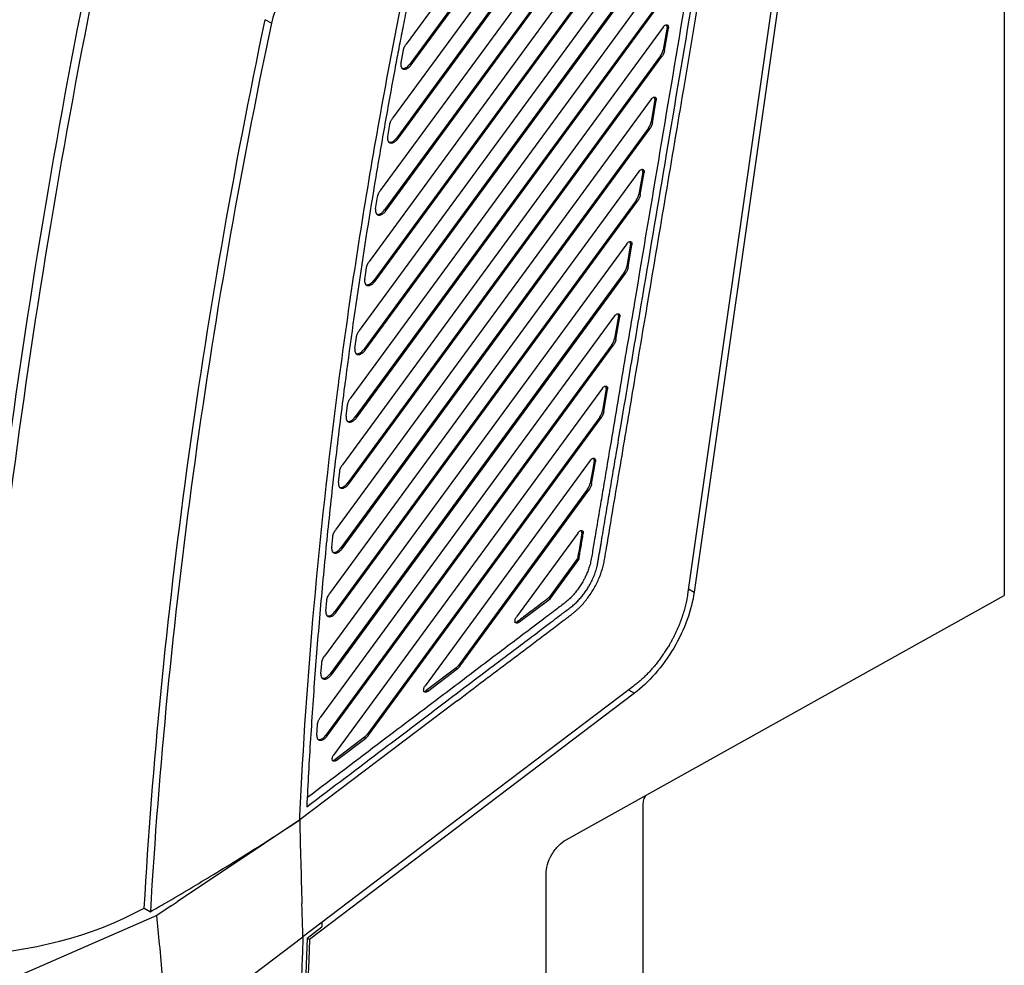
# Model space of a CAD drawing. Header units: millimetres. Extents: x -945 to 1227, y -951 to 1232.
# Tile 166 of 171: x 937 to 1043, y 841 to 942. Entities that reach past the tile are written whole.
import ezdxf

# ---------------------------------------------------------------- set-up
doc = ezdxf.new("R2010")
doc.units = ezdxf.units.MM

msp = doc.modelspace()

# ---------------------------------------------------------------- linework, layer by layer
at = {"color": 7, "linetype": 'Continuous', "lineweight": 25}
for p, q in [((1043.255, 1029.944), (1043.255, 880.531)), ((1025.524, 994.875), (1009.189, 880.625)), ((1026.257, 995.298), (1009.898, 880.878)), ((1012.827, 977.354), (977.91, 929.719)), ((978.052, 929.637), (1012.968, 977.272)), ((1009.332, 975.302), (977.46, 931.821)), ((1011.801, 972.69), (976.142, 924.042)), ((1011.519, 969.589), (976.614, 921.969)), ((976.755, 921.887), (1011.66, 969.507)), ((1001.146, 967.4), (979.34, 937.65)), ((979.481, 937.568), (1001.288, 967.318)), ((1010.494, 964.925), (974.951, 916.436)), ((996.084, 963.209), (978.913, 939.783)), ((1010.211, 961.824), (975.443, 914.391)), ((975.585, 914.309), (1010.352, 961.742)), ((1009.186, 957.16), (973.88, 908.994)), ((1008.903, 954.059), (974.392, 906.976)), ((974.533, 906.894), (1009.045, 953.977)), ((1007.878, 949.395), (972.924, 901.708)), ((1007.595, 946.294), (973.454, 899.716)), ((973.596, 899.634), (1007.737, 946.212)), ((964.431, 942.039), (963.772, 942.419)), ((1006.57, 941.63), (972.077, 894.572)), ((1006.984, 941.605), (1006.577, 939.191)), ((1006.718, 939.109), (1007.125, 941.524)), ((1006.984, 941.605), (1007.125, 941.524)), ((1006.991, 941.695), (1007.133, 941.613)), ((1006.288, 938.528), (972.625, 892.603)), ((972.766, 892.522), (1006.429, 938.447)), ((978.376, 937.802), (978.628, 939.145)), ((1006.288, 938.528), (1006.429, 938.447)), ((1006.718, 939.109), (1006.577, 939.191)), ((979.481, 937.568), (979.34, 937.65)), ((1005.263, 933.865), (971.334, 887.577)), ((1005.676, 933.84), (1005.269, 931.426)), ((1005.411, 931.344), (1005.817, 933.759)), ((1005.676, 933.84), (1005.817, 933.759)), ((1005.684, 933.93), (1005.825, 933.848)), ((1004.98, 930.763), (971.899, 885.632)), ((976.943, 929.856), (977.173, 931.167)), ((1004.98, 930.763), (1005.121, 930.682)), ((1005.411, 931.344), (1005.269, 931.426)), ((972.04, 885.55), (1005.121, 930.682)), ((978.052, 929.637), (977.91, 929.719)), ((1003.955, 926.1), (970.691, 880.719)), ((1004.368, 926.075), (1003.961, 923.661)), ((1004.103, 923.579), (1004.509, 925.994)), ((1004.368, 926.075), (1004.509, 925.994)), ((1004.376, 926.165), (1004.517, 926.083)), ((975.644, 922.091), (975.852, 923.373)), ((1004.103, 923.579), (1003.961, 923.661)), ((1003.672, 922.998), (971.272, 878.796)), ((971.413, 878.715), (1003.814, 922.917)), ((1003.672, 922.998), (1003.814, 922.917)), ((976.755, 921.887), (976.614, 921.969)), ((1002.647, 918.335), (970.144, 873.992)), ((1003.06, 918.31), (1002.654, 915.896)), ((1002.795, 915.814), (1003.202, 918.229)), ((1003.06, 918.31), (1003.202, 918.229)), ((1003.068, 918.4), (1003.209, 918.318)), ((1002.364, 915.233), (970.74, 872.09)), ((970.882, 872.009), (1002.506, 915.152)), ((974.471, 914.498), (974.658, 915.752)), ((1002.364, 915.233), (1002.506, 915.152)), ((1002.795, 915.814), (1002.654, 915.896)), ((975.585, 914.309), (975.443, 914.391)), ((1001.339, 910.57), (969.689, 867.39)), ((1001.752, 910.545), (1001.346, 908.131)), ((1001.487, 908.049), (1001.894, 910.464)), ((1001.752, 910.545), (1001.894, 910.464)), ((1001.76, 910.635), (1001.902, 910.553)), ((1001.056, 907.468), (970.3, 865.509)), ((973.418, 907.068), (973.586, 908.296)), ((1001.056, 907.468), (1001.198, 907.387)), ((1001.487, 908.049), (1001.346, 908.131)), ((970.442, 865.427), (1001.198, 907.387)), ((974.533, 906.894), (974.392, 906.976)), ((1000.031, 902.805), (971.13, 863.375)), ((1000.445, 902.78), (1000.038, 900.366)), ((1000.179, 900.284), (1000.586, 902.699)), ((1000.445, 902.78), (1000.586, 902.699)), ((1000.452, 902.869), (1000.594, 902.788)), ((972.478, 899.794), (972.627, 900.996)), ((1000.179, 900.284), (1000.038, 900.366)), ((973.596, 899.634), (973.454, 899.716)), ((999.749, 899.703), (974.74, 865.586)), ((974.882, 865.504), (999.89, 899.622)), ((999.749, 899.703), (999.89, 899.622)), ((998.724, 895.04), (980.958, 870.802)), ((999.137, 895.015), (999.278, 894.933)), ((999.145, 895.104), (999.286, 895.023)), ((971.647, 892.668), (971.779, 893.845)), ((972.766, 892.522), (972.625, 892.603)), ((998.441, 891.938), (984.568, 873.013)), ((984.71, 872.931), (998.582, 891.857)), ((998.441, 891.938), (998.582, 891.857)), ((998.872, 892.519), (998.73, 892.601)), ((970.92, 885.683), (971.034, 886.837)), ((997.416, 887.275), (990.785, 878.229)), ((997.829, 887.251), (997.971, 887.169)), ((997.837, 887.34), (997.979, 887.258)), ((972.04, 885.55), (971.899, 885.632)), ((997.365, 884.489), (994.264, 880.259)), ((994.405, 880.177), (997.506, 884.407)), ((997.506, 884.407), (997.365, 884.489)), ((970.292, 878.834), (970.39, 879.966)), ((991.049, 877.641), (994.405, 880.177)), ((994.405, 880.177), (994.264, 880.259)), ((996.131, 854.26), (1043.255, 880.531)), ((971.413, 878.715), (971.272, 878.796)), ((991.049, 877.641), (990.908, 877.723)), ((969.76, 872.114), (969.842, 873.226)), ((984.276, 872.711), (981.08, 870.296)), ((981.222, 870.214), (984.418, 872.629)), ((984.276, 872.711), (984.418, 872.629)), ((984.71, 872.931), (984.568, 873.013)), ((970.882, 872.009), (970.74, 872.09)), ((1003.478, 870.014), (968.523, 843.532)), ((981.222, 870.214), (981.08, 870.296)), ((984.398, 869.188), (967.477, 856.401)), ((969.319, 865.521), (969.386, 866.611)), ((970.442, 865.427), (970.3, 865.509)), ((974.448, 865.284), (971.252, 862.869)), ((971.394, 862.787), (974.59, 865.202)), ((974.448, 865.284), (974.59, 865.202)), ((974.882, 865.504), (974.74, 865.586)), ((971.394, 862.787), (971.252, 862.869)), ((1004.41, 794.362), (1004.41, 858.052)), ((967.477, 856.401), (963.709, 853.878)), ((963.709, 853.878), (954.319, 847.589)), ((993.972, 789.367), (993.972, 850.607)), ((953.656, 847.145), (952.125, 846.119)), ((953.656, 847.145), (954.319, 847.589)), ((952.125, 846.119), (932.394, 837.506)), ((950.759, 846.908), (951.418, 846.528)), ((969.845, 845.363), (969.846, 844.912)), ((968.271, 843.678), (969.846, 844.912)), ((968.523, 843.532), (968.271, 843.678))]:
    msp.add_line(p, q, dxfattribs=at)
at = {"color": 250, "linetype": 'Continuous', "lineweight": 25}
for p, q in [((1009.277, 881.237), (1009.898, 880.878)), ((1002.857, 870.372), (1003.478, 870.014))]:
    msp.add_line(p, q, dxfattribs=at)
at = {"color": 7, "linetype": 'Continuous', "lineweight": 25, "flags": 128}
for points in [[(999.137, 895.015), (998.986, 894.119), (998.858, 893.36), (998.73, 892.601)], [(998.872, 892.519), (999.099, 893.871), (999.278, 894.933)], [(1003.353, 870.748), (983.46, 855.677), (967.829, 843.835)], [(953.323, 832.845), (961.447, 839), (967.829, 843.835)]]:
    msp.add_lwpolyline(points, dxfattribs=at)
at = {"color": 7, "linetype": 'Continuous', "lineweight": 25}
for centre, major_axis, ratio, start_param, end_param in [((1006.634, 941.493), (0.254, 0.431), 0.5837686, 5.5033936, 6.0293133), ((1006.634, 941.493), (0.254, 0.431), 0.5837686, 5.2939533, 5.5033936), ((1005.878, 938.966), (0.508, 0.861), 0.5837686, 4.5434625, 5.2939534), ((978.93, 938.087), (0.508, 0.861), 0.5837686, 3.1472804, 4.5434625), ((1005.326, 933.728), (0.254, 0.431), 0.5837686, 5.5033936, 6.0293133), ((1005.326, 933.728), (0.254, 0.431), 0.5837686, 5.2939535, 5.5033936), ((1004.57, 931.201), (0.508, 0.861), 0.5837686, 4.5434625, 5.2939536), ((977.5, 930.156), (0.508, 0.861), 0.5837686, 3.1472804, 4.5434625), ((1004.018, 925.963), (0.254, 0.431), 0.5837686, 5.5033936, 6.0293133), ((1004.018, 925.963), (0.254, 0.431), 0.5837686, 5.2939537, 5.5033936), ((1003.262, 923.436), (0.508, 0.861), 0.5837686, 4.5434625, 5.2939538), ((976.204, 922.406), (0.508, 0.861), 0.5837686, 3.1472804, 4.5434625), ((1002.711, 918.198), (0.254, 0.431), 0.5837686, 5.5033936, 6.0293133), ((1002.711, 918.198), (0.254, 0.431), 0.5837686, 5.2939539, 5.5033936), ((1001.954, 915.671), (0.508, 0.861), 0.5837686, 4.5434625, 5.2939541), ((975.033, 914.828), (0.508, 0.861), 0.5837686, 3.1472804, 4.5434625), ((1001.403, 910.433), (0.254, 0.431), 0.5837686, 5.5033936, 6.0293133), ((1001.403, 910.433), (0.254, 0.431), 0.5837686, 5.2939546, 5.5033936), ((1000.646, 907.906), (0.508, 0.861), 0.5837686, 4.5434625, 5.2939541), ((973.982, 907.413), (0.508, 0.861), 0.5837686, 3.1472804, 4.5434625), ((1000.095, 902.668), (0.254, 0.431), 0.5837686, 5.5033936, 6.0293133), ((1000.095, 902.668), (0.254, 0.431), 0.5837686, 5.2939581, 5.5033936), ((999.339, 900.141), (0.508, 0.861), 0.5837686, 4.5434625, 5.2939543), ((973.044, 900.153), (0.508, 0.861), 0.5837686, 3.1472804, 4.5434625), ((998.787, 894.903), (0.254, 0.431), 0.5837686, 5.5033936, 6.0293133), ((998.787, 894.903), (0.254, 0.431), 0.5837686, 5.2939756, 5.5033936), ((972.215, 893.041), (0.508, 0.861), 0.5837686, 3.1472804, 4.5434625), ((998.031, 892.376), (0.508, 0.861), 0.5837686, 4.5434625, 5.2939988), ((997.48, 887.138), (0.254, 0.431), 0.5837686, 5.5033936, 6.0293133), ((997.48, 887.138), (0.254, 0.431), 0.5837686, 5.294369, 5.5033936), ((971.489, 886.069), (0.508, 0.861), 0.5837686, 3.1472804, 4.5434625), ((970.862, 879.234), (0.508, 0.861), 0.5837686, 3.1472804, 4.5434625), ((990.849, 878.092), (0.254, 0.431), 0.5837686, 3.1472804, 4.0984192), ((984.158, 873.45), (0.508, 0.861), 0.5837686, 4.0984058, 4.5434625), ((970.33, 872.528), (0.508, 0.861), 0.5837686, 3.1472804, 4.5434625), ((981.021, 870.665), (0.254, 0.431), 0.5837686, 3.1472804, 4.0984076), ((969.89, 865.946), (0.508, 0.861), 0.5837686, 3.1472804, 4.5434625), ((974.33, 866.023), (0.508, 0.861), 0.5837686, 4.0984083, 4.5434625), ((971.193, 863.238), (0.254, 0.431), 0.5837686, 3.1472804, 4.0984081), ((1870.284, 1322.421), (637.773, 1108.643), 0.5763712, 2.3132869, 2.4280092)]:
    msp.add_ellipse(centre, major_axis=major_axis, ratio=ratio, start_param=start_param, end_param=end_param, dxfattribs=at)
for points, knots in [([(984.398, 869.189), (986.304, 870.629), (990.114, 873.509), (994.073, 876.498), (996.272, 878.162), (996.645, 878.442), (996.939, 878.668), (997.156, 878.849), (997.365, 879.037), (997.645, 879.307), (997.986, 879.67), (998.501, 880.296), (999.084, 881.157), (999.654, 882.266), (1000, 883.219), (1000.168, 883.876), (1000.239, 884.248), (1000.332, 884.802), (1000.655, 886.712), (1001.214, 890.039), (1002.181, 895.779), (1003.431, 903.204), (1005.702, 916.684), (1010.214, 943.478), (1014.199, 967.139), (1016.911, 983.237)], [0, 0, 0, 0, 0.0592939, 0.118528, 0.1231206, 0.1277147, 0.1301203, 0.132281, 0.1345464, 0.136812, 0.1413678, 0.1459269, 0.1549841, 0.1640858, 0.1731694, 0.1777454, 0.1800362, 0.1823322, 0.1915195, 0.2274807, 0.2650177, 0.3341523, 0.4120141, 0.5999781, 1, 1, 1, 1]), ([(1015.04, 980.665), (1013.014, 968.635), (1009.162, 945.765), (1004.832, 920.056), (1002.044, 903.5), (1000.96, 897.067), (1000.235, 892.759), (999.874, 890.614), (999.512, 888.471), (999.228, 886.773), (999.017, 885.534), (998.896, 884.804), (998.788, 884.17), (998.638, 883.617), (998.467, 883.129), (998.284, 882.695), (998.102, 882.319), (997.895, 881.941), (997.65, 881.541), (997.347, 881.109), (997.011, 880.689), (996.646, 880.294), (996.246, 879.916), (995.788, 879.566), (995.288, 879.189), (994.67, 878.721), (993.48, 877.822), (991.24, 876.129), (987.554, 873.343), (982.423, 869.466), (975.847, 864.497), (970.982, 860.82), (968.308, 858.8)], [0, 0, 0, 0, 0.265335, 0.5043785, 0.567008, 0.6304731, 0.6462606, 0.6620261, 0.6777757, 0.6935203, 0.6994851, 0.7050904, 0.7096362, 0.7134584, 0.7169507, 0.7200481, 0.7227638, 0.7251134, 0.728443, 0.7318843, 0.7354311, 0.7390747, 0.7427918, 0.746867, 0.7516916, 0.7566262, 0.7639285, 0.7845527, 0.8184695, 0.8656829, 0.9261929, 1, 1, 1, 1]), ([(968.24, 857.805), (970.998, 859.89), (976.019, 863.684), (982.807, 868.814), (988.11, 872.821), (991.929, 875.707), (994.26, 877.469), (995.478, 878.39), (996.073, 878.839), (996.518, 879.175), (996.927, 879.488), (997.289, 879.823), (997.624, 880.174), (997.936, 880.548), (998.224, 880.938), (998.485, 881.336), (998.743, 881.781), (998.992, 882.278), (999.218, 882.828), (999.401, 883.385), (999.517, 883.888), (999.595, 884.347), (999.665, 884.772), (999.739, 885.208), (999.812, 885.641), (999.982, 886.646), (1000.246, 888.219), (1000.607, 890.362), (1000.967, 892.5), (1001.267, 894.281), (1001.628, 896.421), (1002.168, 899.632), (1003.07, 904.983), (1004.643, 914.326), (1006.841, 927.377), (1009.617, 943.856), (1012.609, 961.626), (1014.677, 973.903), (1015.747, 980.257)], [0, 0, 0, 0, 0.0755975, 0.137624, 0.1860796, 0.2209644, 0.2422836, 0.2499969, 0.2543486, 0.2585926, 0.2622166, 0.2655436, 0.2688211, 0.2720386, 0.2751859, 0.2782584, 0.2812516, 0.2851122, 0.2890148, 0.2929574, 0.2968831, 0.2998057, 0.3030148, 0.3061952, 0.3093487, 0.3125084, 0.3281831, 0.3438135, 0.3594208, 0.3750076, 0.3828301, 0.4062696, 0.4453286, 0.5000061, 0.6108609, 0.7311448, 0.8608578, 1, 1, 1, 1]), ([(967.497, 856.83), (968.194, 871.728), (970.224, 894.542), (973.713, 917.916), (975.699, 929.685), (976.401, 933.621), (977.515, 939.545), (977.944, 941.77), (978.385, 943.999), (978.484, 944.494), (978.53, 944.742), (978.718, 945.489), (979.244, 946.991), (980.156, 948.396), (980.879, 949.182)], [0, 0, 0, 0, 0.5, 0.75, 0.75, 0.875, 0.875, 0.9375, 0.9453125, 0.9453125, 0.953125, 0.953125, 0.96875, 1, 1, 1, 1]), ([(981.176, 948.606), (981.129, 948.554), (981.036, 948.451), (980.9, 948.29), (980.768, 948.127), (980.642, 947.961), (980.521, 947.793), (980.404, 947.625), (980.294, 947.455), (980.188, 947.285), (980.089, 947.115), (979.994, 946.946), (979.905, 946.776), (979.82, 946.608), (979.741, 946.44), (979.667, 946.273), (979.597, 946.107), (979.533, 945.943), (979.476, 945.789), (979.419, 945.626), (979.358, 945.434), (979.288, 945.188), (979.212, 944.872), (979.135, 944.477), (979.04, 943.994), (978.896, 943.271), (978.715, 942.347), (978.502, 941.249), (978.294, 940.17), (978.091, 939.111), (977.895, 938.071), (977.585, 936.419), (977.166, 934.15), (976.646, 931.258), (976.141, 928.369), (975.157, 922.59), (973.79, 913.957), (972.553, 905.066), (971.757, 898.748), (971.305, 894.964), (970.88, 891.191), (970.481, 887.431), (970.108, 883.684), (969.761, 879.949), (969.441, 876.227), (969.148, 872.517), (968.88, 868.819), (968.639, 865.134), (968.423, 861.462), (968.301, 859.024), (968.24, 857.805)], [0, 0, 0, 0, 0.0020828, 0.0041458, 0.006187, 0.0082045, 0.0101966, 0.0121614, 0.0140976, 0.0160054, 0.0178863, 0.0197417, 0.021573, 0.0233815, 0.0251682, 0.0269341, 0.0286786, 0.0303998, 0.0320957, 0.0335258, 0.0355349, 0.0381184, 0.0413046, 0.0455723, 0.0508413, 0.0568228, 0.0688045, 0.0805838, 0.0921644, 0.1035378, 0.1147057, 0.1256696, 0.1568051, 0.1879638, 0.2191463, 0.2503522, 0.3753611, 0.5002377, 0.541948, 0.5836502, 0.6253376, 0.667006, 0.7086569, 0.7502932, 0.7919181, 0.8335366, 0.8751541, 0.9167738, 0.9583912, 1, 1, 1, 1]), ([(1006.57, 941.63), (1006.583, 941.646), (1006.608, 941.679), (1006.649, 941.723), (1006.692, 941.762), (1006.756, 941.811), (1006.842, 941.857), (1006.942, 941.873), (1007.029, 941.851), (1007.089, 941.793), (1007.127, 941.712), (1007.131, 941.646), (1007.133, 941.613)], [0, 0, 0, 0, 0.0577078, 0.1147283, 0.1719788, 0.2303654, 0.3641911, 0.5001922, 0.6337568, 0.7700184, 0.8843043, 1, 1, 1, 1]), ([(978.628, 939.145), (978.633, 939.172), (978.644, 939.225), (978.668, 939.308), (978.697, 939.39), (978.742, 939.499), (978.81, 939.634), (978.879, 939.733), (978.913, 939.783)], [0, 0, 0, 0, 0.1255934, 0.250144, 0.3746856, 0.5002521, 0.7501437, 1, 1, 1, 1]), ([(1006.718, 939.109), (1006.713, 939.081), (1006.703, 939.026), (1006.679, 938.941), (1006.651, 938.855), (1006.605, 938.742), (1006.535, 938.601), (1006.464, 938.498), (1006.429, 938.447)], [0, 0, 0, 0, 0.1256403, 0.2501558, 0.3746614, 0.500272, 0.7501555, 1, 1, 1, 1]), ([(978.376, 937.802), (978.371, 937.772), (978.361, 937.712), (978.355, 937.626), (978.356, 937.546), (978.365, 937.471), (978.379, 937.402), (978.4, 937.34), (978.426, 937.285), (978.457, 937.237), (978.493, 937.197), (978.532, 937.163), (978.575, 937.136), (978.62, 937.116), (978.691, 937.096), (978.794, 937.09), (978.932, 937.12), (979.076, 937.186), (979.22, 937.285), (979.358, 937.412), (979.44, 937.516), (979.481, 937.568)], [0, 0, 0, 0, 0.0425912, 0.0844981, 0.1257209, 0.1662594, 0.2061138, 0.2452841, 0.2837702, 0.3215722, 0.3586901, 0.3951239, 0.4308737, 0.4659394, 0.5003212, 0.5836235, 0.6669167, 0.7502009, 0.8334762, 0.9167426, 1, 1, 1, 1]), ([(1005.263, 933.865), (1005.275, 933.881), (1005.3, 933.914), (1005.341, 933.958), (1005.384, 933.997), (1005.448, 934.046), (1005.534, 934.092), (1005.634, 934.108), (1005.721, 934.086), (1005.782, 934.028), (1005.819, 933.947), (1005.823, 933.881), (1005.825, 933.848)], [0, 0, 0, 0, 0.0577078, 0.1147283, 0.1719788, 0.2303654, 0.3641911, 0.5001922, 0.6337568, 0.7700184, 0.8843043, 1, 1, 1, 1]), ([(977.173, 931.167), (977.178, 931.195), (977.189, 931.25), (977.212, 931.334), (977.241, 931.418), (977.287, 931.53), (977.356, 931.668), (977.426, 931.77), (977.46, 931.821)], [0, 0, 0, 0, 0.1256231, 0.2501515, 0.3746703, 0.5002647, 0.7501512, 1, 1, 1, 1]), ([(1005.411, 931.344), (1005.405, 931.316), (1005.395, 931.261), (1005.372, 931.176), (1005.343, 931.09), (1005.297, 930.977), (1005.227, 930.836), (1005.157, 930.733), (1005.121, 930.682)], [0, 0, 0, 0, 0.1256403, 0.2501558, 0.3746614, 0.500272, 0.7501555, 1, 1, 1, 1]), ([(976.943, 929.856), (976.939, 929.826), (976.93, 929.767), (976.926, 929.682), (976.928, 929.603), (976.937, 929.53), (976.953, 929.462), (976.974, 929.402), (977.001, 929.348), (977.032, 929.301), (977.068, 929.261), (977.108, 929.228), (977.151, 929.202), (977.196, 929.183), (977.267, 929.164), (977.369, 929.16), (977.507, 929.191), (977.65, 929.257), (977.793, 929.356), (977.93, 929.482), (978.011, 929.585), (978.052, 929.637)], [0, 0, 0, 0, 0.0425041, 0.0843385, 0.1255031, 0.165998, 0.2058231, 0.2449786, 0.2834643, 0.3212804, 0.3584268, 0.3949036, 0.4307108, 0.4658485, 0.5003166, 0.5836189, 0.6669125, 0.7501973, 0.8334736, 0.9167411, 1, 1, 1, 1]), ([(1003.955, 926.1), (1003.967, 926.116), (1003.992, 926.149), (1004.033, 926.193), (1004.076, 926.232), (1004.14, 926.281), (1004.226, 926.327), (1004.327, 926.343), (1004.414, 926.321), (1004.474, 926.263), (1004.511, 926.182), (1004.515, 926.116), (1004.517, 926.083)], [0, 0, 0, 0, 0.0577078, 0.1147283, 0.1719788, 0.2303654, 0.3641911, 0.5001922, 0.6337568, 0.7700184, 0.8843043, 1, 1, 1, 1]), ([(975.852, 923.373), (975.857, 923.401), (975.867, 923.457), (975.89, 923.543), (975.919, 923.629), (975.965, 923.744), (976.035, 923.886), (976.107, 923.99), (976.142, 924.042)], [0, 0, 0, 0, 0.125653, 0.250159, 0.3746548, 0.5002774, 0.7501586, 1, 1, 1, 1]), ([(1004.103, 923.579), (1004.098, 923.551), (1004.087, 923.496), (1004.064, 923.411), (1004.035, 923.325), (1003.989, 923.212), (1003.919, 923.071), (1003.849, 922.968), (1003.814, 922.917)], [0, 0, 0, 0, 0.1256403, 0.2501558, 0.3746614, 0.500272, 0.7501555, 1, 1, 1, 1]), ([(975.644, 922.091), (975.64, 922.061), (975.632, 922.003), (975.629, 921.92), (975.632, 921.842), (975.643, 921.77), (975.659, 921.704), (975.681, 921.645), (975.708, 921.592), (975.74, 921.546), (975.776, 921.507), (975.816, 921.475), (975.859, 921.45), (975.905, 921.432), (975.976, 921.414), (976.078, 921.411), (976.215, 921.443), (976.357, 921.509), (976.498, 921.608), (976.634, 921.734), (976.715, 921.836), (976.755, 921.887)], [0, 0, 0, 0, 0.0424197, 0.0841837, 0.125292, 0.1657445, 0.2055413, 0.2446823, 0.2831677, 0.3209975, 0.3581716, 0.39469, 0.4305529, 0.4657602, 0.500312, 0.5836144, 0.6669084, 0.7501939, 0.833471, 0.9167397, 1, 1, 1, 1]), ([(1002.647, 918.335), (1002.659, 918.351), (1002.684, 918.384), (1002.725, 918.428), (1002.768, 918.467), (1002.832, 918.516), (1002.919, 918.562), (1003.019, 918.578), (1003.106, 918.556), (1003.166, 918.498), (1003.203, 918.417), (1003.207, 918.351), (1003.209, 918.318)], [0, 0, 0, 0, 0.0577078, 0.1147283, 0.1719788, 0.2303654, 0.3641911, 0.5001922, 0.6337568, 0.7700184, 0.8843043, 1, 1, 1, 1]), ([(974.658, 915.752), (974.663, 915.781), (974.673, 915.838), (974.696, 915.925), (974.724, 916.013), (974.771, 916.131), (974.842, 916.276), (974.915, 916.382), (974.951, 916.436)], [0, 0, 0, 0, 0.1256831, 0.2501666, 0.3746393, 0.5002902, 0.7501662, 1, 1, 1, 1]), ([(1002.795, 915.814), (1002.79, 915.786), (1002.779, 915.731), (1002.756, 915.646), (1002.727, 915.56), (1002.681, 915.447), (1002.612, 915.306), (1002.541, 915.203), (1002.506, 915.152)], [0, 0, 0, 0, 0.1256403, 0.2501558, 0.3746614, 0.500272, 0.7501555, 1, 1, 1, 1]), ([(974.471, 914.498), (974.468, 914.469), (974.461, 914.412), (974.459, 914.33), (974.463, 914.253), (974.474, 914.182), (974.491, 914.118), (974.513, 914.059), (974.541, 914.008), (974.573, 913.963), (974.61, 913.925), (974.65, 913.894), (974.693, 913.87), (974.739, 913.852), (974.81, 913.835), (974.912, 913.833), (975.048, 913.866), (975.189, 913.933), (975.329, 914.032), (975.465, 914.157), (975.545, 914.259), (975.585, 914.309)], [0, 0, 0, 0, 0.0423379, 0.0840336, 0.1250872, 0.1654986, 0.2052679, 0.244395, 0.2828801, 0.320723, 0.3579239, 0.3944828, 0.4303997, 0.4656746, 0.5003076, 0.5836101, 0.6669044, 0.7501905, 0.8334685, 0.9167383, 1, 1, 1, 1]), ([(1001.339, 910.57), (1001.352, 910.586), (1001.377, 910.619), (1001.418, 910.663), (1001.461, 910.702), (1001.524, 910.751), (1001.611, 910.797), (1001.711, 910.813), (1001.798, 910.791), (1001.858, 910.733), (1001.896, 910.652), (1001.9, 910.586), (1001.902, 910.553)], [0, 0, 0, 0, 0.0577078, 0.1147283, 0.1719788, 0.2303654, 0.3641911, 0.5001922, 0.6337568, 0.7700184, 0.8843043, 1, 1, 1, 1]), ([(973.586, 908.296), (973.59, 908.325), (973.599, 908.383), (973.622, 908.472), (973.65, 908.562), (973.697, 908.682), (973.769, 908.831), (973.843, 908.94), (973.88, 908.994)], [0, 0, 0, 0, 0.1257133, 0.2501742, 0.3746236, 0.5003031, 0.7501738, 1, 1, 1, 1]), ([(1001.487, 908.049), (1001.482, 908.021), (1001.472, 907.966), (1001.448, 907.881), (1001.419, 907.795), (1001.373, 907.682), (1001.304, 907.541), (1001.233, 907.438), (1001.198, 907.387)], [0, 0, 0, 0, 0.1256403, 0.2501558, 0.3746614, 0.500272, 0.7501555, 1, 1, 1, 1]), ([(973.418, 907.068), (973.415, 907.04), (973.408, 906.983), (973.407, 906.903), (973.413, 906.827), (973.425, 906.758), (973.442, 906.694), (973.465, 906.637), (973.494, 906.587), (973.526, 906.543), (973.563, 906.506), (973.603, 906.476), (973.647, 906.453), (973.693, 906.435), (973.764, 906.42), (973.865, 906.419), (974.001, 906.452), (974.141, 906.52), (974.28, 906.618), (974.414, 906.743), (974.494, 906.844), (974.533, 906.894)], [0, 0, 0, 0, 0.0422584, 0.0838878, 0.1248883, 0.1652598, 0.2050023, 0.244116, 0.2826007, 0.3204565, 0.3576835, 0.3942816, 0.4302509, 0.4655915, 0.5003032, 0.5836059, 0.6669006, 0.7501873, 0.8334661, 0.916737, 1, 1, 1, 1]), ([(1000.031, 902.805), (1000.044, 902.821), (1000.069, 902.854), (1000.11, 902.898), (1000.153, 902.937), (1000.217, 902.986), (1000.303, 903.031), (1000.403, 903.048), (1000.49, 903.026), (1000.55, 902.968), (1000.588, 902.887), (1000.592, 902.821), (1000.594, 902.788)], [0, 0, 0, 0, 0.0577078, 0.1147283, 0.1719788, 0.2303654, 0.3641911, 0.5001922, 0.6337568, 0.7700184, 0.8843043, 1, 1, 1, 1]), ([(972.627, 900.996), (972.632, 901.026), (972.64, 901.085), (972.662, 901.175), (972.691, 901.267), (972.738, 901.39), (972.81, 901.542), (972.886, 901.653), (972.924, 901.708)], [0, 0, 0, 0, 0.1257437, 0.2501818, 0.3746079, 0.500316, 0.7501814, 1, 1, 1, 1]), ([(1000.179, 900.284), (1000.174, 900.256), (1000.164, 900.201), (1000.14, 900.116), (1000.112, 900.03), (1000.066, 899.917), (999.996, 899.776), (999.925, 899.673), (999.89, 899.622)], [0, 0, 0, 0, 0.1256403, 0.2501558, 0.3746614, 0.500272, 0.7501555, 1, 1, 1, 1]), ([(972.478, 899.794), (972.476, 899.766), (972.47, 899.71), (972.47, 899.631), (972.476, 899.557), (972.489, 899.488), (972.507, 899.426), (972.531, 899.37), (972.56, 899.321), (972.593, 899.278), (972.63, 899.242), (972.67, 899.213), (972.714, 899.19), (972.76, 899.174), (972.831, 899.159), (972.932, 899.159), (973.067, 899.194), (973.206, 899.261), (973.344, 899.36), (973.477, 899.484), (973.556, 899.584), (973.596, 899.634)], [0, 0, 0, 0, 0.0421811, 0.0837461, 0.1246949, 0.1650276, 0.2047442, 0.2438446, 0.282329, 0.3201974, 0.3574497, 0.3940859, 0.4301062, 0.4655106, 0.500299, 0.5836018, 0.6668968, 0.7501842, 0.8334638, 0.9167357, 1, 1, 1, 1]), ([(998.724, 895.04), (998.736, 895.056), (998.761, 895.089), (998.802, 895.133), (998.845, 895.172), (998.909, 895.221), (998.995, 895.266), (999.095, 895.283), (999.183, 895.261), (999.243, 895.203), (999.28, 895.122), (999.284, 895.056), (999.286, 895.023)], [0, 0, 0, 0, 0.0577078, 0.1147283, 0.1719788, 0.2303654, 0.3641911, 0.5001922, 0.6337568, 0.7700184, 0.8843043, 1, 1, 1, 1]), ([(971.779, 893.845), (971.783, 893.875), (971.791, 893.935), (971.812, 894.028), (971.84, 894.121), (971.887, 894.246), (971.961, 894.402), (972.038, 894.515), (972.077, 894.572)], [0, 0, 0, 0, 0.1257743, 0.2501895, 0.3745921, 0.500329, 0.750189, 1, 1, 1, 1]), ([(971.647, 892.668), (971.645, 892.64), (971.64, 892.585), (971.641, 892.507), (971.648, 892.434), (971.662, 892.367), (971.681, 892.306), (971.705, 892.251), (971.734, 892.203), (971.767, 892.161), (971.805, 892.126), (971.846, 892.098), (971.889, 892.076), (971.935, 892.06), (972.006, 892.046), (972.107, 892.047), (972.241, 892.083), (972.379, 892.151), (972.516, 892.249), (972.649, 892.372), (972.727, 892.472), (972.766, 892.522)], [0, 0, 0, 0, 0.0421059, 0.0836082, 0.1245067, 0.1648017, 0.204493, 0.2435806, 0.2820647, 0.3199452, 0.3572221, 0.3938955, 0.4299655, 0.4654319, 0.5002949, 0.5835978, 0.6668932, 0.7501811, 0.8334615, 0.9167345, 1, 1, 1, 1]), ([(998.872, 892.519), (998.866, 892.491), (998.856, 892.436), (998.833, 892.351), (998.804, 892.265), (998.758, 892.152), (998.688, 892.011), (998.618, 891.908), (998.582, 891.857)], [0, 0, 0, 0, 0.12564038, 0.25015583, 0.37466132, 0.50027207, 0.75015549, 1, 1, 1, 1]), ([(971.034, 886.837), (971.038, 886.868), (971.045, 886.929), (971.066, 887.023), (971.094, 887.118), (971.142, 887.245), (971.216, 887.404), (971.295, 887.52), (971.334, 887.577)], [0, 0, 0, 0, 0.12580512, 0.25019727, 0.3745762, 0.50034213, 0.75019676, 1, 1, 1, 1]), ([(997.416, 887.275), (997.429, 887.291), (997.454, 887.324), (997.495, 887.368), (997.538, 887.407), (997.601, 887.456), (997.688, 887.502), (997.788, 887.518), (997.875, 887.497), (997.935, 887.438), (997.973, 887.358), (997.977, 887.291), (997.979, 887.258)], [0, 0, 0, 0, 0.0577078, 0.1147283, 0.1719788, 0.2303654, 0.3641911, 0.5001922, 0.6337568, 0.7700184, 0.8843043, 1, 1, 1, 1]), ([(997.829, 887.251), (997.779, 886.952), (997.729, 886.653), (997.678, 886.354), (997.626, 886.043), (997.573, 885.732), (997.521, 885.421), (997.468, 885.11), (997.416, 884.8), (997.365, 884.489)], [0, 0, 0, 0, 0.0010157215, 0.0010157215, 0.0010157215, 0.0020723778, 0.0020723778, 0.0020723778, 0.0031290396, 0.0031290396, 0.0031290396, 0.0031290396]), ([(997.506, 884.407), (997.525, 884.52), (997.545, 884.641), (997.584, 884.88), (997.604, 884.996), (997.662, 885.341), (997.701, 885.568), (997.817, 886.251), (997.894, 886.709), (997.971, 887.169)], [0, 0, 0, 0, 0.125, 0.125, 0.25, 0.25, 0.5, 0.5, 1, 1, 1, 1]), ([(970.92, 885.683), (970.918, 885.653), (970.914, 885.595), (970.917, 885.512), (970.927, 885.436), (970.944, 885.366), (970.967, 885.304), (970.997, 885.249), (971.031, 885.202), (971.07, 885.162), (971.114, 885.13), (971.161, 885.106), (971.21, 885.089), (971.284, 885.075), (971.386, 885.077), (971.519, 885.113), (971.656, 885.181), (971.792, 885.279), (971.924, 885.402), (972.001, 885.501), (972.04, 885.55)], [0, 0, 0, 0, 0.0455069, 0.0903198, 0.1344385, 0.1778632, 0.2205938, 0.2626304, 0.303973, 0.3446215, 0.3845761, 0.4238368, 0.4624036, 0.5002766, 0.583582, 0.6668801, 0.750171, 0.8334546, 0.9167309, 1, 1, 1, 1]), ([(970.39, 879.966), (970.393, 879.991), (970.398, 880.04), (970.412, 880.116), (970.431, 880.193), (970.455, 880.271), (970.499, 880.387), (970.571, 880.543), (970.651, 880.661), (970.691, 880.719)], [0, 0, 0, 0, 0.1008403, 0.200558, 0.2998928, 0.3995929, 0.5003982, 0.750226, 1, 1, 1, 1]), ([(994.264, 880.259), (994.02, 880.074), (993.776, 879.89), (993.532, 879.705), (993.094, 879.375), (992.657, 879.045), (992.22, 878.714), (991.783, 878.384), (991.345, 878.053), (990.908, 877.723)], [0, 0, 0, 0, 0.0010384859, 0.0010384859, 0.0010384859, 0.0028988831, 0.0028988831, 0.0028988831, 0.0047592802, 0.0047592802, 0.0047592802, 0.0047592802]), ([(1009.189, 880.625), (1009.175, 880.532), (1009.147, 880.345), (1009.096, 880.061), (1009.037, 879.773), (1008.971, 879.481), (1008.897, 879.185), (1008.814, 878.886), (1008.724, 878.584), (1008.626, 878.279), (1008.52, 877.972), (1008.405, 877.663), (1008.283, 877.352), (1008.152, 877.039), (1008.013, 876.726), (1007.866, 876.413), (1007.711, 876.099), (1007.547, 875.785), (1007.376, 875.473), (1007.174, 875.122), (1006.936, 874.733), (1006.658, 874.306), (1006.362, 873.879), (1006.047, 873.455), (1005.713, 873.036), (1005.361, 872.623), (1004.992, 872.219), (1004.605, 871.826), (1004.202, 871.447), (1003.784, 871.083), (1003.498, 870.861), (1003.353, 870.748)], [0, 0, 0, 0, 0.0260708, 0.0523377, 0.0788005, 0.1054593, 0.1323142, 0.159365, 0.1866119, 0.2140548, 0.2416938, 0.2695288, 0.2975599, 0.325787, 0.3542101, 0.3828294, 0.4116447, 0.4406561, 0.4698636, 0.4992672, 0.5400652, 0.5818078, 0.6244951, 0.668127, 0.7127035, 0.7582247, 0.8046905, 0.852101, 0.900456, 0.9497557, 1, 1, 1, 1]), ([(1009.898, 880.878), (1009.766, 879.959), (1009.52, 878.958), (1008.781, 876.906), (1008.288, 875.857), (1007.112, 873.866), (1006.429, 872.927), (1004.984, 871.282), (1004.223, 870.578), (1003.478, 870.014)], [0, 0, 0, 0, 0.25, 0.25, 0.5, 0.5, 0.75, 0.75, 1, 1, 1, 1]), ([(970.292, 878.834), (970.29, 878.804), (970.287, 878.747), (970.291, 878.666), (970.302, 878.59), (970.32, 878.522), (970.344, 878.461), (970.373, 878.407), (970.408, 878.361), (970.448, 878.322), (970.491, 878.291), (970.538, 878.268), (970.588, 878.251), (970.662, 878.239), (970.763, 878.242), (970.896, 878.279), (971.032, 878.347), (971.168, 878.445), (971.298, 878.567), (971.375, 878.665), (971.413, 878.715)], [0, 0, 0, 0, 0.0454302, 0.0901801, 0.1342499, 0.1776395, 0.220349, 0.2623783, 0.3037275, 0.3443966, 0.3843857, 0.4236947, 0.4623237, 0.5002728, 0.5835784, 0.6668768, 0.7501682, 0.8334525, 0.9167298, 1, 1, 1, 1]), ([(991.049, 877.641), (991.032, 877.629), (990.997, 877.604), (990.945, 877.578), (990.893, 877.561), (990.84, 877.553), (990.786, 877.557), (990.716, 877.585), (990.651, 877.66), (990.629, 877.78), (990.637, 877.888), (990.659, 877.987), (990.704, 878.106), (990.758, 878.188), (990.785, 878.229)], [0, 0, 0, 0, 0.05530614, 0.10937554, 0.16342767, 0.21868319, 0.28668867, 0.35458526, 0.50030644, 0.64602518, 0.71392506, 0.78192161, 0.8909237, 1, 1, 1, 1]), ([(969.842, 873.226), (969.844, 873.251), (969.849, 873.3), (969.863, 873.378), (969.881, 873.456), (969.905, 873.535), (969.949, 873.654), (970.022, 873.812), (970.103, 873.932), (970.144, 873.992)], [0, 0, 0, 0, 0.1008715, 0.2005789, 0.299889, 0.399578, 0.5004131, 0.7502346, 1, 1, 1, 1]), ([(984.71, 872.931), (984.692, 872.907), (984.657, 872.86), (984.6, 872.795), (984.541, 872.735), (984.481, 872.679), (984.439, 872.646), (984.418, 872.629)], [0, 0, 0, 0, 0.2016085, 0.4008046, 0.5991907, 0.7983885, 1, 1, 1, 1]), ([(969.76, 872.114), (969.758, 872.086), (969.755, 872.029), (969.761, 871.949), (969.772, 871.875), (969.791, 871.808), (969.815, 871.748), (969.846, 871.695), (969.881, 871.65), (969.921, 871.613), (969.965, 871.582), (970.012, 871.56), (970.062, 871.544), (970.135, 871.532), (970.236, 871.537), (970.368, 871.574), (970.504, 871.643), (970.638, 871.74), (970.767, 871.862), (970.844, 871.96), (970.882, 872.009)], [0, 0, 0, 0, 0.0453552, 0.0900438, 0.1340657, 0.1774211, 0.2201099, 0.2621321, 0.3034878, 0.344177, 0.3841997, 0.4235559, 0.4622457, 0.5002691, 0.5835748, 0.6668736, 0.7501655, 0.8334505, 0.9167287, 1, 1, 1, 1]), ([(981.222, 870.214), (981.204, 870.202), (981.169, 870.177), (981.117, 870.151), (981.065, 870.134), (981.012, 870.126), (980.958, 870.13), (980.889, 870.158), (980.823, 870.233), (980.801, 870.353), (980.809, 870.461), (980.832, 870.56), (980.876, 870.679), (980.93, 870.761), (980.958, 870.802)], [0, 0, 0, 0, 0.0553062, 0.1093757, 0.1634279, 0.2186835, 0.2866889, 0.3545855, 0.5003064, 0.646025, 0.7139248, 0.7819213, 0.8909235, 1, 1, 1, 1]), ([(969.386, 866.611), (969.388, 866.636), (969.392, 866.687), (969.405, 866.765), (969.424, 866.844), (969.448, 866.925), (969.483, 867.024), (969.534, 867.14), (969.605, 867.27), (969.661, 867.35), (969.689, 867.39)], [0, 0, 0, 0, 0.1008453, 0.2004854, 0.299714, 0.3993348, 0.5001422, 0.6674046, 0.8327893, 1, 1, 1, 1]), ([(969.319, 865.521), (969.318, 865.492), (969.316, 865.436), (969.322, 865.358), (969.334, 865.285), (969.354, 865.219), (969.379, 865.16), (969.409, 865.109), (969.445, 865.065), (969.485, 865.028), (969.529, 864.999), (969.576, 864.977), (969.626, 864.962), (969.699, 864.951), (969.8, 864.956), (969.932, 864.995), (970.066, 865.063), (970.2, 865.161), (970.328, 865.282), (970.404, 865.379), (970.442, 865.427)], [0, 0, 0, 0, 0.0452821, 0.0899107, 0.1338861, 0.177208, 0.2198766, 0.2618919, 0.3032539, 0.3439627, 0.3840182, 0.4234204, 0.4621696, 0.5002655, 0.5835713, 0.6668704, 0.7501628, 0.8334485, 0.9167276, 1, 1, 1, 1]), ([(974.882, 865.504), (974.864, 865.48), (974.829, 865.433), (974.772, 865.368), (974.713, 865.308), (974.653, 865.252), (974.611, 865.219), (974.59, 865.202)], [0, 0, 0, 0, 0.20160845, 0.40080464, 0.59919074, 0.79838848, 1, 1, 1, 1]), ([(971.394, 862.787), (971.376, 862.775), (971.341, 862.75), (971.289, 862.724), (971.237, 862.707), (971.184, 862.699), (971.13, 862.703), (971.061, 862.731), (970.995, 862.806), (970.973, 862.926), (970.981, 863.034), (971.004, 863.133), (971.048, 863.252), (971.102, 863.334), (971.13, 863.375)], [0, 0, 0, 0, 0.0553062, 0.1093757, 0.1634279, 0.2186835, 0.2866889, 0.3545855, 0.5003064, 0.646025, 0.7139248, 0.7819213, 0.8909236, 1, 1, 1, 1]), ([(1004.41, 858.052), (1004.425, 858.214), (1004.449, 858.464), (1004.572, 858.805), (1004.658, 858.965), (1004.696, 859.035)], [0, 0, 0, 0, 0.5079595, 0.7838907, 1, 1, 1, 1]), ([(993.972, 850.607), (993.972, 850.896), (994.019, 851.233), (994.229, 851.954), (994.394, 852.335), (994.815, 853.048), (995.071, 853.378), (995.602, 853.913), (995.876, 854.118), (996.131, 854.26)], [0, 0, 0, 0, 0.25, 0.25, 0.5, 0.5, 0.75, 0.75, 1, 1, 1, 1]), ([(967.829, 843.835), (967.81, 844.428), (967.771, 845.615), (967.735, 846.803), (967.717, 847.396)], [0, 0, 0, 0, 0.4999974, 1, 1, 1, 1]), ([(953.323, 832.845), (953.226, 833.952), (953.032, 836.166), (952.732, 839.564), (952.432, 842.883), (952.223, 845.092), (952.125, 846.119)], [0, 0, 0, 0, 0.2500006, 0.50000099, 0.76760093, 1, 1, 1, 1]), ([(967.829, 843.835), (967.794, 842.868), (967.724, 840.933), (967.628, 838.034), (967.538, 835.14), (967.455, 832.248), (967.379, 829.36), (967.31, 826.476), (967.248, 823.595), (967.192, 820.718), (967.143, 817.845), (967.102, 814.975), (967.066, 812.108), (967.038, 809.246), (967.017, 806.387), (967.002, 803.531), (966.995, 800.68), (966.994, 797.832), (967, 794.988), (967.012, 792.148), (967.032, 789.311), (967.058, 786.478), (967.092, 783.65), (967.132, 780.825), (967.179, 778.004), (967.232, 775.186), (967.293, 772.373), (967.36, 769.564), (967.435, 766.759), (967.516, 763.957), (967.604, 761.16), (967.699, 758.367), (967.8, 755.578), (967.909, 752.793), (968.024, 750.012), (968.146, 747.235), (968.275, 744.462), (968.411, 741.693), (968.553, 738.929), (968.703, 736.169), (968.859, 733.413), (969.022, 730.661), (969.192, 727.914), (969.369, 725.171), (969.553, 722.432), (969.743, 719.697), (969.94, 716.967), (970.077, 715.15), (970.146, 714.242)], [0, 0, 0, 0, 0.0217296, 0.0434596, 0.06519, 0.0869208, 0.1086521, 0.1303838, 0.1521159, 0.1738484, 0.1955814, 0.2173147, 0.2390486, 0.2607828, 0.2825175, 0.3042525, 0.3259881, 0.347724, 0.3694603, 0.3911971, 0.4129343, 0.434672, 0.45641, 0.4781485, 0.4998874, 0.5216268, 0.5433665, 0.5651067, 0.5868474, 0.6085884, 0.6303299, 0.6520718, 0.6738141, 0.6955568, 0.7173, 0.7390436, 0.7607876, 0.7825321, 0.8042769, 0.8260222, 0.847768, 0.8695141, 0.8912607, 0.9130077, 0.9347551, 0.956503, 0.9782513, 1, 1, 1, 1]), ([(968.523, 843.532), (967.668, 819.923), (967.489, 796.607), (968.499, 750.723), (969.688, 728.156), (973.431, 683.925), (975.985, 662.261), (982.435, 619.977), (986.332, 599.358), (990.881, 579.324)], [0, 0, 0, 0, 0.25, 0.25, 0.5, 0.5, 0.75, 0.75, 1, 1, 1, 1])]:
    msp.add_open_spline(points, degree=3, knots=knots, dxfattribs=at)
for points in [[(930.915, 842.378), (932.993, 877.19), (937.798, 913.169), (945.266, 949.849)], [(946.062, 949.389), (938.592, 912.699), (933.79, 876.737), (931.712, 841.919)], [(966.985, 946.636), (965.72, 945.379), (964.777, 943.682), (964.431, 942.039)], [(950.759, 846.908), (952.544, 877.802), (956.901, 909.78), (963.772, 942.419)], [(964.431, 942.039), (957.56, 909.399), (953.203, 877.421), (951.418, 846.528)], [(1007.133, 941.613), (1007.133, 941.584), (1007.13, 941.555), (1007.125, 941.524)], [(1005.825, 933.848), (1005.825, 933.819), (1005.822, 933.79), (1005.817, 933.759)], [(1004.517, 926.083), (1004.517, 926.054), (1004.515, 926.025), (1004.509, 925.994)], [(1003.209, 918.318), (1003.209, 918.289), (1003.207, 918.26), (1003.202, 918.229)], [(1001.902, 910.553), (1001.902, 910.524), (1001.899, 910.494), (1001.894, 910.464)], [(1000.594, 902.788), (1000.594, 902.759), (1000.591, 902.729), (1000.586, 902.699)], [(999.286, 895.023), (999.286, 894.994), (999.283, 894.964), (999.278, 894.933)], [(997.979, 887.258), (997.979, 887.23), (997.976, 887.2), (997.971, 887.169)], [(967.477, 856.401), (967.483, 856.544), (967.49, 856.687), (967.497, 856.83)], [(963.647, 853.913), (964.933, 854.734), (966.21, 855.563), (967.477, 856.401)], [(967.477, 856.401), (967.547, 853.394), (967.627, 850.392), (967.717, 847.396)], [(958.211, 850.53), (960.043, 851.642), (961.854, 852.77), (963.647, 853.913)], [(953.074, 847.481), (954.804, 848.485), (956.516, 849.5), (958.211, 850.529)], [(951.418, 846.528), (951.972, 846.844), (952.524, 847.162), (953.074, 847.481)], [(931.712, 841.919), (938.436, 842.129), (945.153, 843.888), (950.759, 846.908)]]:
    msp.add_open_spline(points, degree=3, dxfattribs=at)

doc.saveas('drawing.dxf')
